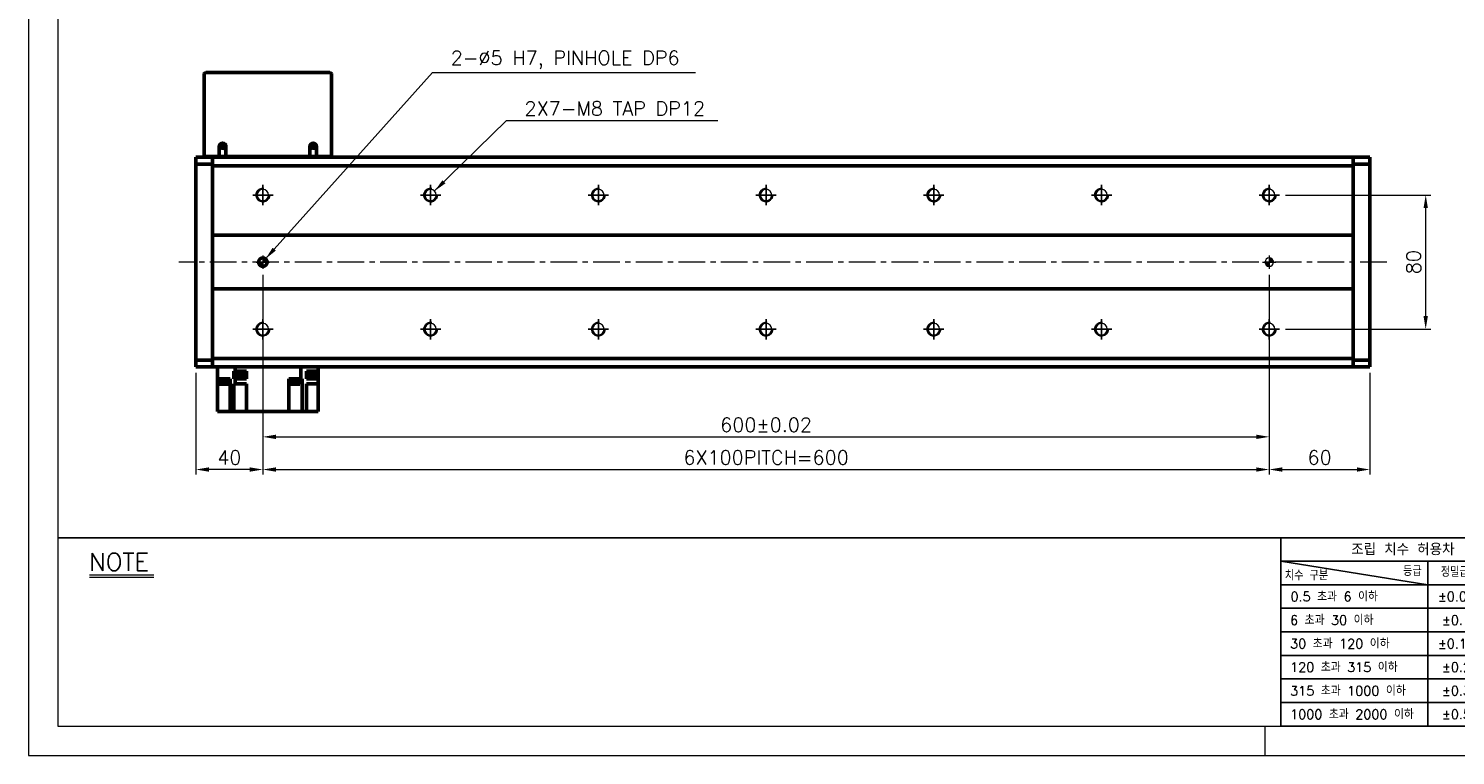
# Model space of a CAD drawing. Header units: millimetres. Extents: x 46891 to 50021, y 6223 to 9571.
# Tile 1 of 5: x 48547 to 49397, y 8529 to 8962. Entities that reach past the tile are written whole.
import ezdxf

# ---------------------------------------------------------------- set-up
doc = ezdxf.new("R2010")
doc.units = ezdxf.units.MM
doc.header["$LTSCALE"] = 0.5
doc.linetypes.add('CENTER', pattern=[50.8, 31.75, -6.35, 6.35, -6.35])
doc.layers.get('0').update_dxf_attribs({"lineweight": 20})
for name, color, linetype, lineweight in [('1', 1, 'CENTER', 13), ('4', 4, 'Continuous', 13), ('외형선(ISO)', 7, 'Continuous', 50)]:
    doc.layers.add(name, color=color, linetype=linetype, lineweight=lineweight)
for name, color, linetype in [('3', 3, 'Continuous'), ('C', 1, 'CENTER'), ('DIM', 4, 'Continuous')]:
    doc.layers.add(name, color=color, linetype=linetype)
doc.styles.add('DSR TEXT', font='romans.shx', dxfattribs={"bigfont": 'whgtxt.shx'})
doc.styles.get("Standard").update_dxf_attribs({"font": 'romans.shx', "bigfont": 'whgtxt.shx'})
doc.dimstyles.new('DSR', dxfattribs={"dimscale": 2, "dimtxt": 3, "dimasz": 3, "dimexe": 0.5, "dimexo": 0.5, "dimgap": 0.5, "dimtad": 1, "dimdsep": 46, "dimtxsty": 'Standard', "dimcen": 2.5, "dimclrd": 4, "dimclre": 4, "dimclrt": 2, "dimadec": 0, "dimazin": 2, "dimtfac": 1, "dimtmove": 0, "dimatfit": 3, "dimfxl": 0, "dimlwd": -1, "dimlwe": -1, "dimarcsym": 0})

# ---------------------------------------------------------------- blocks, each defined once
blk = doc.blocks.new('A$C13F00394')
for p, q in [((-202.34, 25.67), (-191.42, 25.67)), ((-202.34, 25.3), (-191.42, 25.3))]:
    blk.add_line(p, q)
at = {"layer": '3'}
for p, q in [((0, 32), (-207.68, 32)), ((0, 32), (202.32, 32)), ((0, 32), (0, 0)), ((0, 28), (25, 24)), ((43.43, 28), (0, 28)), ((25, 28), (25, 0)), ((43.43, 24), (0, 24)), ((43.43, 20), (0, 20)), ((43.43, 16), (0, 16)), ((0, 12), (129.32, 12)), ((43.43, 8), (0, 8)), ((43.43, 4), (0, 4)), ((0, 0), (202.32, 0))]:
    blk.add_line(p, q, dxfattribs=at)
at = {"color": 0, "style": 'DSR TEXT'}
for s, height, p in [('조립 치수 허용차', 2, (11.97, 29.02)), ('등급', 1.5, (20.77, 25.52)), ('정밀급', 1.5, (27.18, 25.37)), ('치수 구분', 1.5, (0.69, 24.78)), (' 0.5 초과 6 이하', 1.6, (0.56, 21.19)), (' 6 초과 30 이하', 1.6, (0.49, 17.19)), (' 30 초과 120 이하', 1.6, (0.49, 13.19)), (' 120 초과 315 이하', 1.6, (0.49, 9.19)), (' 315 초과 1000 이하', 1.6, (0.49, 5.19)), (' 1000 초과 2000 이하', 1.6, (0.49, 1.19))]:
    blk.add_text(s, height=height, dxfattribs=at).set_placement(p)
at = {"color": 0, "char_height": 1.6, "attachment_point": 5, "style": 'DSR TEXT'}
for s, insert in [('%%P0.05', (29.85, 22)), ('%%P0.1', (29.85, 18)), ('%%P0.15', (29.85, 14)), ('%%P0.2', (29.85, 10)), ('%%P0.3', (29.85, 6)), ('%%P0.5', (29.85, 2))]:
    blk.add_mtext(s, dxfattribs=dict(at, insert=insert))
at = {"layer": '4', "color": 0, "style": 'DSR TEXT'}
blk.add_text('NOTE', height=3, dxfattribs=at).set_placement((-202.39, 26.38))
blk = doc.blocks.new('A$C1C1952E1')
at = {"color": 1}
blk.add_lwpolyline([(0, 0), (420, 0), (420, 297), (0, 297)], close=True, dxfattribs=at)
at = {"color": 3}
blk.add_lwpolyline([(5, 5), (415, 5), (415, 292), (5, 292)], close=True, dxfattribs=at)
blk = doc.blocks.new('A$C33E56CC6')
h = blk.add_hatch()
h.set_pattern_fill('ANSI31', color=256, style=0)
h.set_pattern_definition([(45, (-7065.45672, -6508.5399), (-0.0883883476, 0.0883883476), [])])
h.paths.add_polyline_path([(4, 6.5, 0.414214), (1.5, 4), (4, 4)])
h.paths.add_polyline_path([(6.5, 4), (4, 4), (4, 1.5, 0.414214)])
blk.add_circle((4, 4), 2.5)
at = {"layer": '1'}
for p, q in [((0, 4), (8, 4)), ((4, 0), (4, 8))]:
    blk.add_line(p, q, dxfattribs=at)
blk = doc.blocks.new('tap8')
blk.add_circle((0, 0), 3.4)
at = {"layer": 'C', "color": 1, "linetype": 'CENTER'}
for p, q in [((-6.05, 0), (6.05, 0)), ((0, -6.05), (0, 6.05))]:
    blk.add_line(p, q, dxfattribs=at)
at = {"layer": 'DIM', "color": 3}
blk.add_arc((0, 0), 4, 263.84551, 189.43144, dxfattribs=at)
blk = doc.blocks.new('*D89')
at = {"color": 1, "linetype": 'ByBlock'}
for p, q in [((48686.37, 8815.59), (48686.37, 8716)), ((49286.37, 8815.59), (49286.37, 8716)), ((48694.17, 8719), (49278.57, 8719))]:
    blk.add_line(p, q, dxfattribs=at)
at = {"color": 1}
for points in [[(48694.17, 8720.3), (48694.17, 8717.7), (48686.37, 8719)], [(49278.57, 8720.3), (49278.57, 8717.7), (49286.37, 8719)]]:
    blk.add_solid(points, dxfattribs=at)
at = {"layer": 'Defpoints', "color": 0}
for p in [(48686.37, 8819.19), (49286.37, 8819.19), (49286.37, 8719)]:
    blk.add_point(p, dxfattribs=at)
at = {"color": 3, "insert": (48986.37, 8726.2), "char_height": 8.4, "attachment_point": 5, "style": 'DSR TEXT'}
blk.add_mtext('600%%P0.02', dxfattribs=at)
blk = doc.blocks.new('*D90')
at = {"color": 1, "linetype": 'ByBlock'}
for p, q in [((48686.37, 8771.98), (48686.37, 8696.51)), ((49286.37, 8771.98), (49286.37, 8696.51)), ((48694.17, 8699.51), (49278.57, 8699.51))]:
    blk.add_line(p, q, dxfattribs=at)
at = {"color": 1}
for points in [[(48694.17, 8700.81), (48694.17, 8698.21), (48686.37, 8699.51)], [(49278.57, 8700.81), (49278.57, 8698.21), (49286.37, 8699.51)]]:
    blk.add_solid(points, dxfattribs=at)
at = {"layer": 'Defpoints', "color": 0}
for p in [(48686.37, 8775.58), (49286.37, 8775.58), (49286.37, 8699.51)]:
    blk.add_point(p, dxfattribs=at)
at = {"color": 3, "insert": (48986.37, 8706.71), "char_height": 8.4, "attachment_point": 5, "style": 'DSR TEXT'}
blk.add_mtext('6X100PITCH=600', dxfattribs=at)
blk = doc.blocks.new('*D91')
at = {"color": 1, "linetype": 'ByBlock'}
for p, q in [((49286.37, 8771.98), (49286.37, 8696.51)), ((49346.37, 8757.09), (49346.37, 8696.51)), ((49294.17, 8699.51), (49338.57, 8699.51))]:
    blk.add_line(p, q, dxfattribs=at)
at = {"color": 1}
for points in [[(49294.17, 8700.81), (49294.17, 8698.21), (49286.37, 8699.51)], [(49338.57, 8700.81), (49338.57, 8698.21), (49346.37, 8699.51)]]:
    blk.add_solid(points, dxfattribs=at)
at = {"layer": 'Defpoints', "color": 0}
for p in [(49286.37, 8775.58), (49346.37, 8760.69), (49346.37, 8699.51)]:
    blk.add_point(p, dxfattribs=at)
at = {"color": 3, "insert": (49316.37, 8706.71), "char_height": 8.4, "attachment_point": 5, "style": 'DSR TEXT'}
blk.add_mtext('60', dxfattribs=at)
blk = doc.blocks.new('*D92')
at = {"color": 1, "linetype": 'ByBlock'}
for p, q in [((48686.37, 8815.59), (48686.37, 8696.51)), ((48646.37, 8757.09), (48646.37, 8696.51)), ((48678.57, 8699.51), (48654.17, 8699.51))]:
    blk.add_line(p, q, dxfattribs=at)
at = {"color": 1}
for points in [[(48654.17, 8700.81), (48654.17, 8698.21), (48646.37, 8699.51)], [(48678.57, 8700.81), (48678.57, 8698.21), (48686.37, 8699.51)]]:
    blk.add_solid(points, dxfattribs=at)
at = {"layer": 'Defpoints', "color": 0}
for p in [(48686.37, 8819.19), (48646.37, 8760.69), (48646.37, 8699.51)]:
    blk.add_point(p, dxfattribs=at)
at = {"color": 3, "insert": (48666.37, 8706.71), "char_height": 8.4, "attachment_point": 5, "style": 'DSR TEXT'}
blk.add_mtext('40', dxfattribs=at)
blk = doc.blocks.new('*D93')
at = {"color": 1, "linetype": 'ByBlock'}
for p, q in [((49296.02, 8863.19), (49382.62, 8863.19)), ((49379.62, 8790.99), (49379.62, 8855.39)), ((49296.02, 8783.19), (49382.62, 8783.19))]:
    blk.add_line(p, q, dxfattribs=at)
at = {"color": 1}
for points in [[(49378.32, 8855.39), (49380.92, 8855.39), (49379.62, 8863.19)], [(49378.32, 8790.99), (49380.92, 8790.99), (49379.62, 8783.19)]]:
    blk.add_solid(points, dxfattribs=at)
at = {"layer": 'Defpoints', "color": 0}
for p in [(49292.42, 8863.19), (49379.62, 8863.19), (49292.42, 8783.19)]:
    blk.add_point(p, dxfattribs=at)
at = {"color": 3, "insert": (49372.42, 8823.19), "char_height": 8.4, "attachment_point": 5, "rotation": 90, "style": 'DSR TEXT'}
blk.add_mtext('80', dxfattribs=at)

msp = doc.modelspace()

# ---------------------------------------------------------------- linework, layer by layer
at = {"color": 1}
msp.add_line((49283.77132, 8546.54552), (49283.77132, 8528.99552), dxfattribs=at)
at = {"layer": '1'}
msp.add_line((49356.36864, 8823.18866), (48636.36864, 8823.18866), dxfattribs=at)
at = {"layer": '3'}
msp.add_line((49293.18703, 8546.54552), (50003.32132, 8546.54552), dxfattribs=at)
at = {"layer": '외형선(ISO)'}
for p, q in [((48651.36864, 8886.18866), (48651.36864, 8935.18866)), ((48652.36864, 8936.18866), (48726.36864, 8936.18866)), ((48727.36864, 8935.18866), (48727.36864, 8886.18866)), ((48660.36864, 8892.18866), (48660.36864, 8886.18866)), ((48664.36864, 8886.18866), (48664.36864, 8892.18866)), ((48714.36864, 8892.18866), (48714.36864, 8886.18866)), ((48718.36864, 8886.18866), (48718.36864, 8892.18866)), ((48646.36864, 8884.80999), (48646.36864, 8885.68866)), ((48656.36864, 8885.68866), (48646.36864, 8885.68866)), ((48646.36864, 8884.80999), (48646.36864, 8881.68866)), ((48646.36864, 8881.68866), (48646.36864, 8764.68866)), ((48656.36864, 8881.68866), (48646.36864, 8881.68866)), ((48651.36864, 8886.18866), (48652.36864, 8886.18866)), ((48652.36864, 8886.18866), (48660.36864, 8886.18866)), ((48656.36864, 8884.80999), (48656.36864, 8885.68866)), ((49336.36864, 8885.68866), (48656.36864, 8885.68866)), ((48656.36864, 8885.68866), (48656.36864, 8884.80999)), ((48656.36864, 8884.80999), (48656.36864, 8880.68866)), ((48656.36864, 8881.68866), (48656.36864, 8884.80999)), ((48660.36864, 8886.18866), (48664.36864, 8886.18866)), ((48664.36864, 8886.18866), (48714.36864, 8886.18866)), ((48673.71864, 8886.07366), (48705.01864, 8886.07366)), ((48673.71864, 8886.07366), (48673.71864, 8885.72866)), ((48673.71864, 8885.72866), (48705.01864, 8885.72866)), ((48705.01864, 8886.07366), (48705.01864, 8885.72866)), ((48714.36864, 8886.18866), (48718.36864, 8886.18866)), ((48718.36864, 8886.18866), (48726.36864, 8886.18866)), ((48726.36864, 8886.18866), (48727.36864, 8886.18866)), ((49336.36864, 8885.68866), (49336.36864, 8884.80999)), ((49336.36864, 8884.80999), (49336.36864, 8885.68866)), ((49336.36864, 8885.68866), (49346.36864, 8885.68866)), ((49336.36864, 8880.68866), (49336.36864, 8884.80999)), ((49336.36864, 8884.80999), (49336.36864, 8881.68866)), ((49336.36864, 8881.68866), (49346.36864, 8881.68866)), ((49346.36864, 8885.68866), (49346.36864, 8884.80999)), ((49346.36864, 8881.68866), (49346.36864, 8884.80999)), ((49346.36864, 8764.68866), (49346.36864, 8881.68866)), ((48656.36864, 8880.68866), (48656.36864, 8839.18866)), ((49336.36864, 8880.68866), (48656.36864, 8880.68866)), ((49336.36864, 8839.18866), (49336.36864, 8880.68866)), ((48656.36864, 8839.18866), (48656.36864, 8838.33511)), ((48656.36864, 8839.18866), (49336.36864, 8839.18866)), ((49336.36864, 8838.33511), (49336.36864, 8839.18866)), ((48656.36864, 8838.33511), (48656.36864, 8837.98156)), ((48656.36864, 8837.98156), (48656.36864, 8808.39577)), ((48656.36864, 8808.39577), (48656.36864, 8837.98156)), ((49336.36864, 8837.98156), (49336.36864, 8838.33511)), ((49336.36864, 8808.39577), (49336.36864, 8837.98156)), ((49336.36864, 8837.98156), (49336.36864, 8808.39577)), ((48656.36864, 8808.39577), (48656.36864, 8808.04222)), ((48656.36864, 8808.04222), (48656.36864, 8807.18866)), ((48656.36864, 8807.18866), (48656.36864, 8765.68866)), ((49336.36864, 8807.18866), (48656.36864, 8807.18866)), ((49336.36864, 8808.04222), (49336.36864, 8808.39577)), ((49336.36864, 8807.18866), (49336.36864, 8808.04222)), ((49336.36864, 8765.68866), (49336.36864, 8807.18866)), ((48646.36864, 8764.68866), (48646.36864, 8761.56734)), ((48656.36864, 8764.68866), (48646.36864, 8764.68866)), ((48656.36864, 8765.68866), (48656.36864, 8761.56734)), ((48656.36864, 8765.68866), (49336.36864, 8765.68866)), ((48656.36864, 8761.56734), (48656.36864, 8764.68866)), ((49336.36864, 8761.56734), (49336.36864, 8765.68866)), ((49336.36864, 8764.68866), (49336.36864, 8761.56734)), ((49336.36864, 8764.68866), (49346.36864, 8764.68866)), ((49346.36864, 8761.56734), (49346.36864, 8764.68866)), ((48646.36864, 8760.68866), (48646.36864, 8761.56734)), ((48656.36864, 8760.68866), (48646.36864, 8760.68866)), ((48656.36864, 8760.68866), (48656.36864, 8761.56734)), ((48656.36864, 8761.56734), (48656.36864, 8760.68866)), ((49336.36864, 8760.68866), (48656.36864, 8760.68866)), ((48659.36864, 8758.08866), (48659.33372, 8758.08866)), ((48659.33372, 8758.08866), (48659.33372, 8757.38866)), ((48659.33372, 8757.38866), (48659.36864, 8757.38866)), ((48659.36864, 8760.68866), (48659.36864, 8753.58866)), ((48659.36864, 8753.58866), (48659.36864, 8734.08866)), ((48659.36864, 8753.58866), (48664.92862, 8753.58866)), ((48659.87993, 8753.58866), (48659.87993, 8753.08866)), ((48666.86864, 8753.58866), (48664.92862, 8753.58866)), ((48665.87993, 8753.58866), (48665.87993, 8753.08866)), ((48666.86864, 8753.58866), (48666.86864, 8734.08866)), ((48669.40996, 8758.08866), (48669.09002, 8758.08866)), ((48669.09002, 8758.08866), (48669.09002, 8753.58866)), ((48669.09002, 8753.58866), (48669.40996, 8753.58866)), ((48669.40996, 8758.08866), (48669.80927, 8758.08866)), ((48669.80927, 8753.58866), (48669.40996, 8753.58866)), ((48669.75589, 8758.08866), (48669.75589, 8757.38866)), ((48669.75589, 8757.38866), (48675.65589, 8757.38866)), ((48669.80927, 8760.68866), (48669.80927, 8758.08866)), ((48669.80927, 8758.08866), (48672.25335, 8758.08866)), ((48669.80927, 8753.58866), (48669.80927, 8750.58866)), ((48676.56864, 8753.58866), (48669.80927, 8753.58866)), ((48669.90589, 8757.38866), (48669.90589, 8755.38866)), ((48669.90589, 8755.38866), (48675.50589, 8755.38866)), ((48673.15842, 8758.08866), (48672.25335, 8758.08866)), ((48673.15842, 8758.08866), (48676.56864, 8758.08866)), ((48675.50589, 8757.38866), (48675.50589, 8755.38866)), ((48675.65589, 8758.08866), (48675.65589, 8757.38866)), ((48676.56864, 8753.58866), (48676.56864, 8758.08866)), ((48701.86864, 8753.58866), (48708.92801, 8753.58866)), ((48701.86864, 8753.58866), (48701.86864, 8734.08866)), ((48702.6646, 8753.58866), (48702.6646, 8753.08866)), ((48708.6646, 8753.58866), (48708.6646, 8753.08866)), ((48708.92801, 8760.68866), (48708.92801, 8753.58866)), ((48708.92801, 8753.58866), (48709.32732, 8753.58866)), ((48709.87672, 8753.58866), (48709.32732, 8753.58866)), ((48709.87672, 8753.58866), (48709.87672, 8734.08866)), ((48713.80866, 8758.08866), (48712.36864, 8758.08866)), ((48712.36864, 8758.08866), (48712.36864, 8753.58866)), ((48712.36864, 8753.58866), (48713.80866, 8753.58866)), ((48713.50356, 8758.08866), (48713.50356, 8757.38866)), ((48713.50356, 8757.38866), (48719.40356, 8757.38866)), ((48713.65356, 8757.38866), (48713.65356, 8755.38866)), ((48713.65356, 8755.38866), (48719.25356, 8755.38866)), ((48713.80866, 8758.08866), (48719.36864, 8758.08866)), ((48719.36864, 8753.58866), (48713.80866, 8753.58866)), ((48719.25356, 8757.38866), (48719.25356, 8755.38866)), ((48719.36864, 8760.68866), (48719.36864, 8758.08866)), ((48719.40356, 8758.08866), (48719.36864, 8758.08866)), ((48719.36864, 8753.58866), (48719.36864, 8757.38866)), ((48719.36864, 8750.58866), (48719.36864, 8753.58866)), ((48719.40356, 8758.08866), (48719.40356, 8757.38866)), ((49336.36864, 8761.56734), (49336.36864, 8760.68866)), ((49336.36864, 8760.68866), (49336.36864, 8761.56734)), ((49336.36864, 8760.68866), (49346.36864, 8760.68866)), ((49346.36864, 8761.56734), (49346.36864, 8760.68866)), ((48659.87993, 8753.08866), (48665.87993, 8753.08866)), ((48659.92993, 8753.08866), (48659.92993, 8752.38866)), ((48659.92993, 8752.38866), (48665.82993, 8752.38866)), ((48660.07993, 8752.38866), (48660.07993, 8750.38866)), ((48660.07993, 8750.38866), (48665.67993, 8750.38866)), ((48665.67993, 8752.38866), (48665.67993, 8750.38866)), ((48665.82993, 8753.08866), (48665.82993, 8752.38866)), ((48669.40996, 8750.58866), (48669.09002, 8750.58866)), ((48669.09002, 8750.58866), (48669.09002, 8734.08866)), ((48669.40996, 8750.58866), (48669.80927, 8750.58866)), ((48669.80927, 8750.58866), (48676.56864, 8750.58866)), ((48676.56864, 8734.08866), (48676.56864, 8750.58866)), ((48702.6646, 8753.08866), (48708.6646, 8753.08866)), ((48702.7146, 8753.08866), (48702.7146, 8752.38866)), ((48702.7146, 8752.38866), (48708.6146, 8752.38866)), ((48702.8646, 8752.38866), (48702.8646, 8750.38866)), ((48702.8646, 8750.38866), (48708.4646, 8750.38866)), ((48708.4646, 8752.38866), (48708.4646, 8750.38866)), ((48708.6146, 8753.08866), (48708.6146, 8752.38866)), ((48713.80866, 8750.58866), (48712.36864, 8750.58866)), ((48712.36864, 8750.58866), (48712.36864, 8734.08866)), ((48713.80866, 8750.58866), (48719.36864, 8750.58866)), ((48719.36864, 8750.58866), (48719.36864, 8734.08866)), ((48659.36864, 8734.08866), (48663.36864, 8734.08866)), ((48666.86864, 8734.08866), (48663.36864, 8734.08866)), ((48669.09002, 8734.08866), (48666.86864, 8734.08866)), ((48669.09002, 8734.08866), (48673.06864, 8734.08866)), ((48676.56864, 8734.08866), (48673.06864, 8734.08866)), ((48676.56864, 8734.08866), (48701.86864, 8734.08866)), ((48705.36864, 8734.08866), (48701.86864, 8734.08866)), ((48705.36864, 8734.08866), (48709.87672, 8734.08866)), ((48712.36864, 8734.08866), (48709.87672, 8734.08866)), ((48715.86864, 8734.08866), (48712.36864, 8734.08866)), ((48715.86864, 8734.08866), (48719.36864, 8734.08866))]:
    msp.add_line(p, q, dxfattribs=at)
for centre, radius in [((48662.36864, 8892.18866), 1.2295), ((48716.36864, 8892.18866), 1.2295), ((48686.36864, 8823.18866), 2.5)]:
    msp.add_circle(centre, radius, dxfattribs=at)
for centre, radius, start, end in [((48652.36864, 8935.18866), 1, 90, 180), ((48726.36864, 8935.18866), 1, 0, 90), ((48662.36864, 8892.18866), 2, 0, 180), ((48716.36864, 8892.18866), 2, 0, 180)]:
    msp.add_arc(centre, radius, start, end, dxfattribs=at)

# ---------------------------------------------------------------- block references
at = {"xscale": 3.51, "yscale": 3.51, "zscale": 3.51}
for name, p in [('A$C1C1952E1', (48546.67132, 8528.99552)), ('A$C13F00394', (49293.18704, 8546.54552))]:
    msp.add_blockref(name, p, dxfattribs=at)
at = {"xscale": -1}
for name, p, rotation in [('tap8', (48686.36864, 8863.18866), 90), ('tap8', (48786.36864, 8863.18866), 90), ('tap8', (48886.36864, 8863.18866), 90), ('tap8', (48986.36864, 8863.18866), 90), ('tap8', (49086.36864, 8863.18866), 90), ('tap8', (49186.36864, 8863.18866), 90), ('tap8', (49286.36864, 8863.18866), 90), ('A$C33E56CC6', (48682.36864, 8827.18866), 180), ('A$C33E56CC6', (49282.36864, 8827.18866), 180), ('tap8', (48686.36864, 8783.18866), 90), ('tap8', (48786.36864, 8783.18866), 90), ('tap8', (48886.36864, 8783.18866), 90), ('tap8', (48986.36864, 8783.18866), 90), ('tap8', (49086.36864, 8783.18866), 90), ('tap8', (49186.36864, 8783.18866), 90), ('tap8', (49286.36864, 8783.18866), 90)]:
    msp.add_blockref(name, p, dxfattribs=dict(at, rotation=rotation))

# ---------------------------------------------------------------- texts
at = {"color": 3, "char_height": 8.4, "attachment_point": 1, "style": 'DSR TEXT'}
for s, insert in [('2-%%C5 H7, PINHOLE DP6', (48798.35824, 8949.2934)), ('2X7-M8 TAP DP12', (48842.34132, 8919.04118))]:
    msp.add_mtext(s, dxfattribs=dict(at, insert=insert))

# ---------------------------------------------------------------- dimensions: what is measured, and where the dimension line sits
dim = msp.add_linear_dim(base=(49379.61798, 8863.18866), p1=(49292.41561, 8783.18866), p2=(49292.41561, 8863.18866), angle=270, dimstyle='DSR', override={"dimscale": 3, "dimtxt": 2.8, "dimasz": 2.600136, "dimexe": 1, "dimexo": 1.2, "dimgap": 1, "dimdec": 4, "dimtxsty": 'DSR TEXT', "dimclrd": 1, "dimclre": 1, "dimclrt": 3, "dimtdec": 4, "dimtix": 1})
dim.commit()
dim.dimension.update_dxf_attribs({"geometry": '*D93', "text_midpoint": (49372.41798, 8823.18866)})
for base, p1, p2, picture, middle in [((48646.36864, 8699.51406), (48686.36864, 8819.18866), (48646.36864, 8760.68866), '*D92', (48666.36864, 8699.51406)), ((49346.36864, 8699.51406), (49286.36864, 8775.57703), (49346.36864, 8760.68866), '*D91', (49316.36864, 8699.51406))]:
    dim = msp.add_linear_dim(base=base, p1=p1, p2=p2, dimstyle='DSR', override={"dimscale": 3, "dimtxt": 2.8, "dimasz": 2.600136, "dimexe": 1, "dimexo": 1.2, "dimgap": 1, "dimdec": 4, "dimtxsty": 'DSR TEXT', "dimclrd": 1, "dimclre": 1, "dimclrt": 3, "dimtdec": 4, "dimtix": 1})
    dim.commit()
    dim.dimension.update_dxf_attribs({"geometry": picture, "text_midpoint": middle, "dimtype": 160})
dim = msp.add_linear_dim(base=(49286.36864, 8718.99658), p1=(48686.36864, 8819.18866), p2=(49286.36864, 8819.18866), text='<>%%P0.02', dimstyle='DSR', override={"dimscale": 3, "dimtxt": 2.8, "dimasz": 2.600136, "dimexe": 1, "dimexo": 1.2, "dimgap": 1, "dimdec": 4, "dimtxsty": 'DSR TEXT', "dimclrd": 1, "dimclre": 1, "dimclrt": 3, "dimtdec": 4, "dimtix": 1})
dim.commit()
dim.dimension.update_dxf_attribs({"geometry": '*D89', "text_midpoint": (48986.36864, 8726.19658)})
dim = msp.add_linear_dim(base=(49286.36864, 8699.51406), p1=(48686.36864, 8775.57703), p2=(49286.36864, 8775.57703), text='6X100PITCH=<>', dimstyle='DSR', override={"dimscale": 3, "dimtxt": 2.8, "dimasz": 2.600136, "dimexe": 1, "dimexo": 1.2, "dimgap": 1, "dimdec": 4, "dimtxsty": 'DSR TEXT', "dimclrd": 1, "dimclre": 1, "dimclrt": 3, "dimtdec": 4, "dimtix": 1})
dim.commit()
dim.dimension.update_dxf_attribs({"geometry": '*D90', "text_midpoint": (48986.36864, 8699.51406), "dimtype": 160})

# ---------------------------------------------------------------- leaders
at = {"annotation_type": 0, "has_hookline": 1, "hookline_direction": 0}
for points, text_width in [([(48687.94701, 8825.12741), (48787.55783, 8936.2934), (48795.35824, 8936.2934)], 145.875), ([(48788.74973, 8865.61569), (48831.54091, 8907.64118), (48839.34132, 8907.64118)], 115.25)]:
    msp.add_leader(points, dimstyle='DSR', override={"dimscale": 3, "dimtxt": 2.8, "dimasz": 2.600136, "dimexe": 1, "dimexo": 1.2, "dimgap": 1, "dimdec": 4, "dimtxsty": 'DSR TEXT', "dimclrd": 1, "dimclre": 1, "dimclrt": 3, "dimtdec": 4, "dimtix": 1}, dxfattribs=dict(at, text_width=text_width))

doc.saveas('drawing.dxf')
